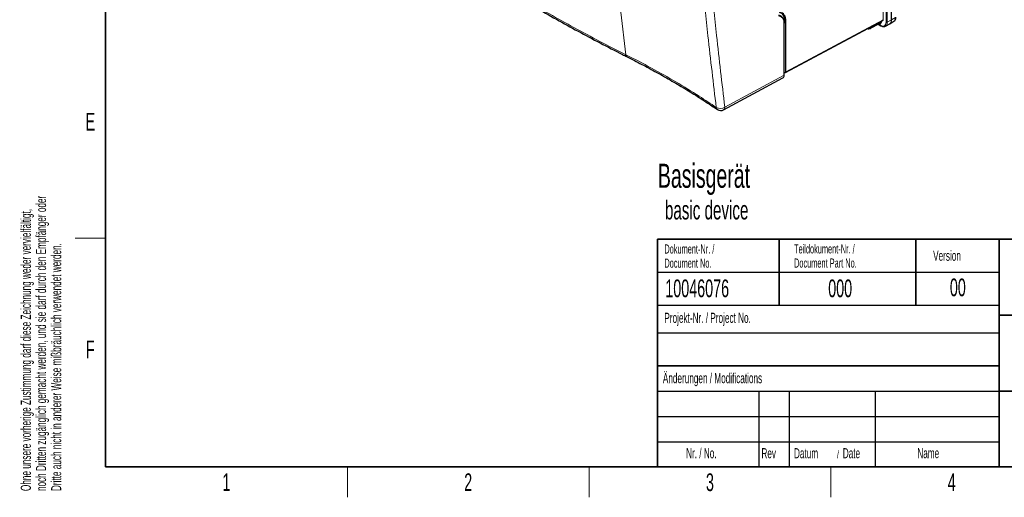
# Paper-space layout 'Blatt2' of a CAD drawing. Header units: millimetres. Extents: x 5 to 418, y 2 to 292.
# Tile 1 of 53: x 9 to 203, y 6 to 100. Entities that reach past the tile are written whole.
import ezdxf

# ---------------------------------------------------------------- set-up
doc = ezdxf.new("R2010")
doc.units = ezdxf.units.MM
doc.layers.add('SLD-0', color=7, linetype='Continuous')
doc.styles.add('SLDTEXTSTYLE0', font='TXT', dxfattribs={"width": 0.605})

psp = doc.layouts.new('Blatt2')

# ---------------------------------------------------------------- linework, layer by layer
at = {"color": 7, "linetype": 'Continuous', "lineweight": 18}
for p, q in [((180.13, 99.91), (180.13, 227.82)), ((180.37, 227.81), (180.37, 99.91)), ((179.57, 100.42), (179.57, 227.4)), ((160.02, 89.44), (160.02, 99.71)), ((160.04, 100.26), (160.04, 100.26)), ((160.26, 100.13), (160.04, 100.26)), ((160.04, 100.26), (160.04, 90.04)), ((160.26, 90.13), (160.26, 100.13)), ((160.36, 90.13), (179.57, 100.42)), ((160.36, 100.13), (160.36, 90.13)), ((178.76, 99.47), (178.56, 99.52)), ((178.76, 99.47), (179.07, 99.29)), ((180.37, 99.91), (181.21, 100.36)), ((181.21, 100.36), (182.02, 100.86)), ((160.04, 90.05), (160.04, 90.04)), ((160.04, 90.04), (160.07, 90.03)), ((148.29, 83.14), (160.02, 89.44))]:
    psp.add_line(p, q, dxfattribs=at)
at = {"color": 7, "linetype": 'Continuous', "lineweight": 25}
for p, q in [((181.21, 100.36), (181.21, 228.28)), ((160.02, 100.28), (160.02, 99.76)), ((160.04, 89.46), (160.04, 99.73)), ((160.28, 89.98), (179.5, 100.26)), ((177.04, 98.71), (178.73, 99.61)), ((178.8, 99.4), (179.11, 99.22)), ((180.01, 99.13), (180.85, 99.59)), ((180.88, 99.6), (181.69, 100.11)), ((160.06, 90.01), (160.09, 89.99)), ((148.03, 82.6), (159.77, 88.9))]:
    psp.add_line(p, q, dxfattribs=at)
at = {"color": 7, "linetype": 'Continuous', "lineweight": 18, "flags": 128}
psp.add_lwpolyline([(123.18, 171.66), (123.43, 162.73), (123.77, 153.86), (124.2, 145.04), (124.73, 136.29), (125.35, 127.6), (126.06, 118.98), (126.87, 110.42), (127.77, 101.92), (128.76, 93.49)], dxfattribs=at)
at = {"color": 7, "linetype": 'Continuous', "lineweight": 25}
for centre, radius, start, end in [((158.7, 99.97), 1.34, 351.2203, 79.5435), ((158.73, 99.91), 1.31, 351.2202, 79.5436), ((160.06, 100.28), 0.033, 115.3894, 174.6221), ((160, 99.73), 0.0335, 5.6325, 65.6876), ((160.01, 89.47), 0.0324, 291.662, 355.6627), ((160.09, 90.07), 0.0667, 217.5635, 240.0027), ((160.1, 90.02), 0.033, 245.3273, 304.5017), ((147.48, 83.62), 1.17, 235.8013, 298.234)]:
    psp.add_arc(centre, radius, start, end, dxfattribs=at)
at = {"color": 7, "linetype": 'Continuous', "lineweight": 18}
for centre, radius, start, end in [((160.06, 100.29), 0.032, 184.1133, 247.1925), ((160.01, 99.74), 0.0324, 291.662, 355.6627), ((160.31, 100.22), 0.103, 242.6577, 296.7498), ((178.84, 99.46), 0.0801, 172.814, 235.8738), ((179.15, 99.28), 0.0801, 172.8124, 235.8899), ((180.25, 100.14), 0.257, 242.6565, 296.7662), ((129.26, 93.5), 0.497, 181.012, 237.827), ((160.08, 90.04), 0.032, 172.821, 235.8668), ((160.1, 90.02), 0.032, 172.821, 235.8668), ((160.31, 90.23), 0.103, 242.6577, 296.7498), ((147.39, 84.45), 1.59, 240.3141, 304.5949), ((147.15, 83.11), 0.558, 184.3254, 233.7779), ((147.71, 83.08), 0.585, 303.6311, 5.5136)]:
    psp.add_arc(centre, radius, start, end, dxfattribs=at)
at = {"color": 7, "linetype": 'Continuous', "lineweight": 25}
for centre, major_axis, ratio, start_param, end_param in [((157.86, 98.8), (1.71, 2.86), 0.587833, 5.507182, 6.55438), ((157.91, 98.77), (1.75, 2.92), 0.58763, 5.50699, 6.554188), ((177.91, 101.06), (-0.84, 1.44), 0.577167, 3.1224, 3.179233), ((179.34, 100.56), (-0.165, 0.29), 0.577394, 3.126742, 3.930625), ((180.03, 101.04), (-0.83, 1.44), 0.577206, 3.124143, 3.92692), ((180.84, 101.54), (-0.84, 1.44), 0.577238, 3.157298, 3.925176), ((176.23, 100.16), (-0.83, 1.45), 0.577237, 3.066741, 3.125887), ((179.19, 100.59), (-0.83, 1.45), 0.577237, 3.066741, 3.125887), ((160.12, 90.27), (-0.165, 0.29), 0.577394, 2.360172, 3.930625), ((159.19, 89.91), (-0.58, 1.01), 0.577221, 3.12484, 3.92793)]:
    psp.add_ellipse(centre, major_axis=major_axis, ratio=ratio, start_param=start_param, end_param=end_param, dxfattribs=at)
at = {"color": 7, "linetype": 'Continuous', "lineweight": 18}
for centre, major_axis, ratio, start_param, end_param in [((178.02, 101.13), (-0.92, 1.59), 0.577206, 2.963442, 3.772449), ((177.91, 101.06), (-0.84, 1.44), 0.577167, 3.179233, 3.629826), ((179.07, 100.52), (-0.75, 1.3), 0.577206, 2.356428, 3.92692), ((179.19, 100.59), (-0.83, 1.45), 0.577237, 3.125887, 3.928664), ((176.11, 100.09), (-0.75, 1.3), 0.577206, 2.858181, 3.387875), ((176.23, 100.16), (-0.83, 1.45), 0.577237, 3.125887, 3.637843), ((160.07, 90.24), (-0.133, 0.231), 0.577183, 2.356471, 3.926924)]:
    psp.add_ellipse(centre, major_axis=major_axis, ratio=ratio, start_param=start_param, end_param=end_param, dxfattribs=at)
for points, knots in [([(146.6, 83.07), (146.03, 87.78), (145.06, 95.95), (143.91, 107.74), (143.02, 118.35), (142.27, 129.05), (141.68, 139.77), (141.21, 150.51), (141.03, 157.7), (140.93, 161.29)], [0, 0, 0, 0, 0.186151, 0.322641, 0.45913, 0.595577, 0.732024, 0.866012, 1, 1, 1, 1]), ([(142.63, 161.35), (142.72, 157.74), (142.91, 150.54), (143.37, 139.79), (143.97, 129.06), (144.72, 118.38), (145.61, 107.78), (146.75, 96), (147.73, 87.85), (148.29, 83.14)], [0, 0, 0, 0, 0.134348, 0.268696, 0.405009, 0.541322, 0.677677, 0.814032, 1, 1, 1, 1]), ([(91.69, 115.29), (92.96, 114.43), (95.5, 112.69), (99.63, 110.01), (104.05, 107.23), (108.79, 104.37), (113.63, 101.56), (118.57, 98.81), (123.61, 96.12), (127.03, 94.36), (128.76, 93.49), (128.76, 93.49)], [0, 0, 0, 0, 0.111479, 0.222994, 0.352467, 0.481994, 0.611467, 0.740995, 0.870469, 1, 1, 1, 1, 1]), ([(128.76, 93.49), (128.76, 93.49), (130.46, 92.63), (133.81, 90.88), (138.64, 88.14), (142.9, 85.53), (145.49, 83.81), (146.6, 83.07)], [0, 0, 0, 0, 0.000001, 0.266421, 0.532851, 0.799281, 1, 1, 1, 1])]:
    psp.add_open_spline(points, degree=3, knots=knots, dxfattribs=at)
at = {"color": 7, "linetype": 'Continuous', "lineweight": 25}
for points, knots in [([(91.92, 114.89), (92.84, 114.26), (95.06, 112.73), (98.63, 110.39), (102.63, 107.84), (106.66, 105.37), (110.79, 102.92), (115, 100.51), (119.29, 98.14), (123.65, 95.81), (126.9, 94.13), (128.69, 93.23), (129, 93.08)], [0, 0, 0, 0, 0.080379, 0.19604, 0.306611, 0.417433, 0.529408, 0.641433, 0.753413, 0.865313, 0.977073, 1, 1, 1, 1]), ([(159.52, 101.66), (159.54, 101.64), (159.65, 101.55), (159.77, 101.38), (159.87, 101.19), (159.93, 101.03), (159.98, 100.86), (160.02, 100.63), (160.04, 100.43), (160.04, 100.3), (160.04, 100.26)], [0, 0, 0, 0, 0.0719274, 0.3214541, 0.4486007, 0.5159802, 0.65141, 0.7892131, 0.9294603, 1, 1, 1, 1]), ([(178.54, 99.51), (178.54, 99.51), (178.63, 99.48), (178.72, 99.44), (178.79, 99.4), (178.8, 99.4)], [0, 0, 0, 0, 0.055504, 0.873879, 1, 1, 1, 1]), ([(179.11, 99.22), (179.16, 99.19), (179.32, 99.1), (179.57, 99.05), (179.81, 99.04), (179.91, 99.1), (179.94, 99.12)], [0, 0, 0, 0, 0.191983, 0.5575769, 0.8791336, 1, 1, 1, 1]), ([(181.66, 100.1), (181.69, 100.12), (181.8, 100.16), (181.93, 100.34), (182.05, 100.61), (182.06, 100.82), (182.07, 100.93)], [0, 0, 0, 0, 0.11412, 0.407441, 0.70196, 1, 1, 1, 1]), ([(176.5, 98.66), (176.54, 98.65), (176.67, 98.61), (176.84, 98.62), (176.95, 98.67), (176.98, 98.69)], [0, 0, 0, 0, 0.245754, 0.793946, 1, 1, 1, 1]), ([(128.99, 93.08), (129.35, 92.9), (130.7, 92.22), (133.04, 90.99), (136.01, 89.36), (138.96, 87.66), (141.84, 85.91), (144.46, 84.25), (146.09, 83.15), (146.82, 82.66)], [0, 0, 0, 0, 0.055259, 0.210642, 0.374615, 0.538842, 0.703253, 0.867636, 1, 1, 1, 1])]:
    psp.add_open_spline(points, degree=3, knots=knots, dxfattribs=at)
at = {"layer": 'SLD-0', "lineweight": 35}
for p, q in [((26, 282.5), (26, 12)), ((135, 57), (408, 57)), ((135, 57), (135, 12)), ((159, 57), (159, 44)), ((186, 57), (186, 44)), ((202.5, 57), (202.5, 12)), ((202.5, 42), (259, 42)), ((135, 32), (202.5, 32)), ((202.5, 27), (259, 27)), ((26, 12), (408, 12)), ((135, 12), (408, 12))]:
    psp.add_line(p, q, dxfattribs=at)
at = {"layer": 'SLD-0', "lineweight": 18}
for p, q in [((20, 57.25), (26, 57.25)), ((73.75, 6), (73.75, 12)), ((121.5, 6), (121.5, 12)), ((169.25, 6), (169.25, 12))]:
    psp.add_line(p, q, dxfattribs=at)
at = {"layer": 'SLD-0'}
for p, q in [((135, 50.5), (202.5, 50.5)), ((135, 38.5), (202.5, 38.5)), ((135, 27), (202.5, 27)), ((155, 27), (155, 12)), ((161, 27), (161, 12)), ((178, 27), (178, 12)), ((135, 22), (202.5, 22)), ((135, 17), (202.5, 17))]:
    psp.add_line(p, q, dxfattribs=at)
at = {"layer": 'SLD-0', "lineweight": 25}
psp.add_line((135, 44), (202.5, 44), dxfattribs=at)

# ---------------------------------------------------------------- texts
at = {"layer": 'SLD-0', "char_height": 2, "attachment_point": 1, "rotation": 90, "style": 'SLDTEXTSTYLE0'}
for s, insert in [('noch Dritten zugänglich gemacht werden, und sie darf durch den Empfänger oder', (12.23, 7.24)), ('Ohne unsere vorherige Zustimmung darf diese Zeichnung weder vervielfältigt,', (9.23, 7.24)), ('Dritte auch nicht in anderer Weise mißbräuchlich verwendet werden.', (15.23, 7.24))]:
    psp.add_mtext(s, dxfattribs=dict(at, insert=insert))
at = {"layer": 'SLD-0', "style": 'SLDTEXTSTYLE0'}
for s, insert, char_height, attachment_point in [('E', (22.98, 82), 3.5, 2), ('Dokument-Nr. /', (136.35, 55.99), 1.8, 1), ('Teildokument-Nr. /', (161.96, 56.01), 1.8, 1), ('Version', (189.43, 54.76), 2, 1), ('Document No.', (136.35, 53.19), 1.8, 1), ('Document Part No.', (161.96, 53.21), 1.8, 1), ('10046076', (136.53, 49.06), 3.5, 1), ('000', (168.71, 49.06), 3.5, 1), ('00', (194.31, 49.25), 3.5, 2), ('Projekt-Nr. / Project No.', (136.35, 42.48), 2, 1), ('F', (22.95, 37), 3.5, 2), ('Änderungen / Modifications', (136.05, 30.56), 2, 1), ('Nr. / No.', (140.64, 15.72), 2, 1), ('Rev', (155.52, 15.72), 2, 1), ('Datum', (161.95, 15.72), 2, 1), ('Date', (171.59, 15.72), 2, 1), ('Name', (186.31, 15.73), 2, 1), ('/', (170.43, 15.22), 1.5, 1), ('1', (49.85, 10.74), 3.5, 2), ('2', (97.6, 10.74), 3.5, 2), ('3', (145.35, 10.74), 3.5, 2), ('4', (193.1, 10.74), 3.5, 2)]:
    psp.add_mtext(s, dxfattribs=dict(at, insert=insert, char_height=char_height, attachment_point=attachment_point))
at = {"layer": 'SLD-0', "color": 7, "attachment_point": 1, "style": 'SLDTEXTSTYLE0'}
for s, insert, char_height in [('Basisgerät', (135.07, 71.95), 4.763), ('basic device', (136.46, 64.63), 3.7042)]:
    psp.add_mtext(s, dxfattribs=dict(at, insert=insert, char_height=char_height))

doc.saveas('drawing.dxf')
